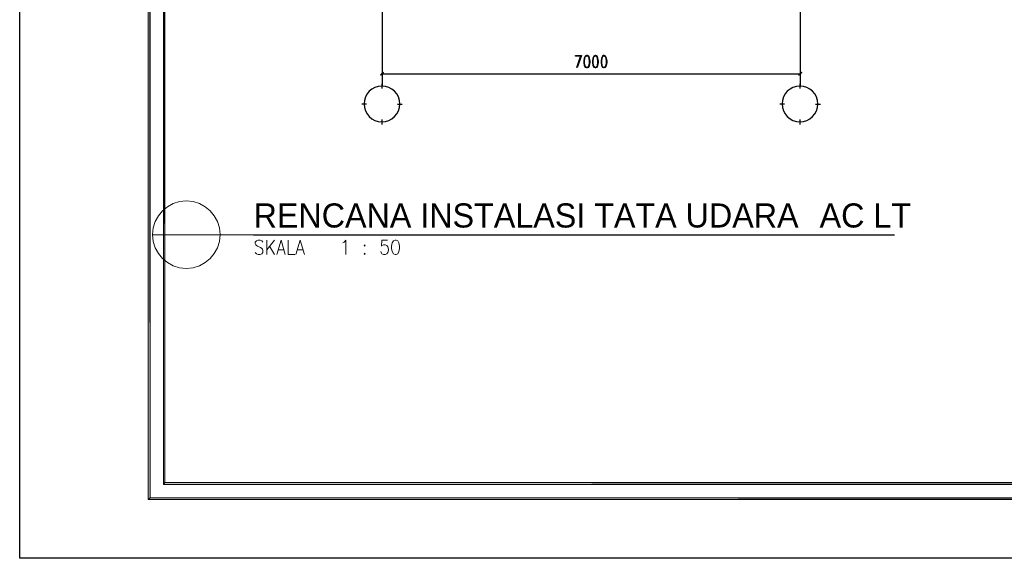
# Model space of a CAD drawing. Header units: millimetres. Extents: x 0 to 420, y 0 to 297.
# Tile 1 of 79: x 0 to 132, y 0 to 72. Entities that reach past the tile are written whole.
import ezdxf

# ---------------------------------------------------------------- set-up
doc = ezdxf.new("R2010")
doc.units = ezdxf.units.MM
for name, color, linetype in [('FILL_000000', 7, 'Continuous'), ('LINE_000000', 7, 'Continuous'), ('TEXT', 7, 'Continuous')]:
    doc.layers.add(name, color=color, linetype=linetype)

msp = doc.modelspace()

# ---------------------------------------------------------------- hatches: boundary and pattern name
at = {"layer": 'FILL_000000'}
h = msp.add_hatch(color=7, dxfattribs=at)
h.dxf.hatch_style = 1
h.paths.add_polyline_path([(17.65, 288.84), (17.4, 289.05), (17.65, 8.09), (17.65, 288.84)])
h = msp.add_hatch(color=7, dxfattribs=at)
h.dxf.hatch_style = 1
h.paths.add_polyline_path([(17.4, 289.05), (17.65, 8.09), (17.4, 7.87), (17.4, 289.05)])
h = msp.add_hatch(color=7, dxfattribs=at)
h.dxf.hatch_style = 1
h.paths.add_polyline_path([(19.64, 286.81), (19.43, 287.06), (19.64, 10.12), (19.64, 286.81)])
h = msp.add_hatch(color=7, dxfattribs=at)
h.dxf.hatch_style = 1
h.paths.add_polyline_path([(19.43, 287.06), (19.64, 10.12), (19.43, 9.86), (19.43, 287.06)])
h = msp.add_hatch(color=7, dxfattribs=at)
h.dxf.hatch_style = 1
h.paths.add_polyline_path([(48.85, 65.02), (48.51, 64.6), (48.47, 64.64), (48.85, 65.02)])
h = msp.add_hatch(color=7, dxfattribs=at)
h.dxf.hatch_style = 1
h.paths.add_polyline_path([(48.89, 64.98), (48.85, 65.02), (48.51, 64.6), (48.89, 64.98)])
h = msp.add_hatch(color=7, dxfattribs=at)
h.dxf.hatch_style = 1
h.paths.add_polyline_path([(104.39, 64.64), (104.44, 64.6), (104.77, 65.02), (104.39, 64.64)])
h = msp.add_hatch(color=7, dxfattribs=at)
h.dxf.hatch_style = 1
h.paths.add_polyline_path([(104.44, 64.6), (104.77, 65.02), (104.82, 64.98), (104.44, 64.6)])
h = msp.add_hatch(color=7, dxfattribs=at)
h.dxf.hatch_style = 1
h.paths.add_polyline_path([(19.64, 10.12), (19.43, 9.86), (363.18, 10.12), (19.64, 10.12)])
h = msp.add_hatch(color=7, dxfattribs=at)
h.dxf.hatch_style = 1
h.paths.add_polyline_path([(19.43, 9.86), (363.18, 10.12), (363.18, 9.86), (19.43, 9.86)])
h = msp.add_hatch(color=7, dxfattribs=at)
h.dxf.hatch_style = 1
h.paths.add_polyline_path([(17.65, 8.09), (17.4, 7.87), (412.07, 8.09), (17.65, 8.09)])
h = msp.add_hatch(color=7, dxfattribs=at)
h.dxf.hatch_style = 1
h.paths.add_polyline_path([(17.4, 7.87), (412.07, 8.09), (412.28, 7.87), (17.4, 7.87)])

# ---------------------------------------------------------------- linework, layer by layer
at = {"layer": 'LINE_000000', "lineweight": 25}
for p, q in [((48.68, 219.63), (48.68, 63.16)), ((104.61, 219.63), (104.61, 63.16)), ((48.68, 68.24), (48.68, 64.22)), ((104.61, 68.24), (104.61, 64.22)), ((48.68, 64.81), (104.61, 64.81)), ((48.68, 62.82), (48.68, 63.46)), ((104.61, 62.82), (104.61, 63.46)), ((46.61, 60.75), (45.97, 60.75)), ((50.76, 60.75), (51.39, 60.75)), ((102.53, 60.75), (101.9, 60.75)), ((106.68, 60.75), (107.32, 60.75)), ((48.68, 58.04), (48.68, 58.67)), ((104.61, 58.04), (104.61, 58.67)), ((31.5, 43.26), (117.22, 43.26))]:
    msp.add_line(p, q, dxfattribs=at)
at = {"layer": 'LINE_000000', "lineweight": 18}
for p, q in [((18.03, 43.26), (31.5, 43.26)), ((33.27, 42.54), (33.27, 40.64)), ((34.29, 42.54), (33.27, 41.27)), ((33.61, 41.74), (34.29, 40.64)), ((34.8, 41.27), (35.52, 41.27)), ((37.38, 41.27), (38.1, 41.27))]:
    msp.add_line(p, q, dxfattribs=at)
at = {"layer": 'LINE_000000', "lineweight": 25}
for points in [[(0.21, 0), (0.21, 296.93), (420.16, 296.93), (420.16, 0), (0.21, 0)], [(76.03, 67.23), (75.86, 67.14), (75.73, 66.89), (75.69, 66.51), (75.69, 66.29), (75.73, 65.91), (75.86, 65.7), (76.03, 65.62), (76.16, 65.62), (76.33, 65.7), (76.41, 65.91), (76.5, 66.29), (76.5, 66.51), (76.41, 66.89), (76.33, 67.14), (76.16, 67.23), (76.03, 67.23)], [(77.17, 67.23), (77, 67.14), (76.88, 66.89), (76.84, 66.51), (76.84, 66.29), (76.88, 65.91), (77, 65.7), (77.17, 65.62), (77.26, 65.62), (77.47, 65.7), (77.55, 65.91), (77.64, 66.29), (77.64, 66.51), (77.55, 66.89), (77.47, 67.14), (77.26, 67.23), (77.17, 67.23)], [(78.32, 67.23), (78.15, 67.14), (78.02, 66.89), (77.98, 66.51), (77.98, 66.29), (78.02, 65.91), (78.15, 65.7), (78.32, 65.62), (78.4, 65.62), (78.57, 65.7), (78.7, 65.91), (78.78, 66.29), (78.78, 66.51), (78.7, 66.89), (78.57, 67.14), (78.4, 67.23), (78.32, 67.23)], [(51.05, 60.77), (51.01, 61.25), (50.87, 61.7), (50.65, 62.11), (50.35, 62.46), (50, 62.75), (49.59, 62.97), (49.14, 63.11), (48.66, 63.16), (48.18, 63.11), (47.73, 62.97), (47.32, 62.75), (46.97, 62.46), (46.68, 62.11), (46.46, 61.7), (46.32, 61.25), (46.27, 60.77), (46.32, 60.29), (46.46, 59.84), (46.68, 59.43), (46.97, 59.08), (47.32, 58.79), (47.73, 58.57), (48.18, 58.43), (48.66, 58.38), (49.14, 58.43), (49.59, 58.57), (50, 58.79), (50.35, 59.08), (50.65, 59.43), (50.87, 59.84), (51.01, 60.29), (51.05, 60.77)], [(106.98, 60.77), (106.93, 61.25), (106.79, 61.7), (106.57, 62.11), (106.28, 62.46), (105.92, 62.75), (105.52, 62.97), (105.07, 63.11), (104.58, 63.16), (104.1, 63.11), (103.65, 62.97), (103.25, 62.75), (102.89, 62.46), (102.6, 62.11), (102.38, 61.7), (102.24, 61.25), (102.19, 60.77), (102.24, 60.29), (102.38, 59.84), (102.6, 59.43), (102.89, 59.08), (103.25, 58.79), (103.65, 58.57), (104.1, 58.43), (104.58, 58.38), (105.07, 58.43), (105.52, 58.57), (105.92, 58.79), (106.28, 59.08), (106.57, 59.43), (106.79, 59.84), (106.93, 60.29), (106.98, 60.77)]]:
    msp.add_lwpolyline(points, close=True, dxfattribs=at)
at = {"layer": 'LINE_000000', "lineweight": 0}
for points in [[(17.65, 288.84), (17.4, 289.05), (17.65, 8.09), (17.65, 288.84)], [(17.4, 289.05), (17.65, 8.09), (17.4, 7.87), (17.4, 289.05)], [(19.64, 286.81), (19.43, 287.06), (19.64, 10.12), (19.64, 286.81)], [(19.43, 287.06), (19.64, 10.12), (19.43, 9.86), (19.43, 287.06)], [(48.85, 65.02), (48.51, 64.6), (48.47, 64.64), (48.85, 65.02)], [(48.89, 64.98), (48.85, 65.02), (48.51, 64.6), (48.89, 64.98)], [(104.39, 64.64), (104.44, 64.6), (104.77, 65.02), (104.39, 64.64)], [(104.44, 64.6), (104.77, 65.02), (104.82, 64.98), (104.44, 64.6)], [(19.64, 10.12), (19.43, 9.86), (363.18, 10.12), (19.64, 10.12)], [(19.43, 9.86), (363.18, 10.12), (363.18, 9.86), (19.43, 9.86)], [(17.65, 8.09), (17.4, 7.87), (412.07, 8.09), (17.65, 8.09)], [(17.4, 7.87), (412.07, 8.09), (412.28, 7.87), (17.4, 7.87)]]:
    msp.add_lwpolyline(points, close=True, dxfattribs=at)
at = {"layer": 'LINE_000000', "lineweight": 25}
for points in [[(75.27, 67.14), (74.55, 67.14), (74.55, 67.23), (75.35, 67.23), (74.76, 65.62), (74.72, 65.62), (75.27, 67.23)], [(75.9, 67.14), (75.78, 66.89), (75.73, 66.51), (75.73, 66.29), (75.78, 65.91), (75.9, 65.7)], [(76.33, 67.06), (76.16, 67.14), (76.03, 67.14), (75.86, 67.06)], [(76.24, 65.7), (76.37, 65.91), (76.41, 66.29), (76.41, 66.51), (76.37, 66.89), (76.24, 67.14)], [(77.05, 67.14), (76.92, 66.89), (76.88, 66.51), (76.88, 66.29), (76.92, 65.91), (77.05, 65.7)], [(77.47, 67.06), (77.26, 67.14), (77.17, 67.14), (77, 67.06)], [(77.39, 65.7), (77.51, 65.91), (77.55, 66.29), (77.55, 66.51), (77.51, 66.89), (77.39, 67.14)], [(78.19, 67.14), (78.06, 66.89), (78.02, 66.51), (78.02, 66.29), (78.06, 65.91), (78.19, 65.7)], [(78.57, 67.06), (78.4, 67.14), (78.32, 67.14), (78.15, 67.06)], [(78.53, 65.7), (78.66, 65.91), (78.7, 66.29), (78.7, 66.51), (78.66, 66.89), (78.53, 67.14)], [(75.86, 65.79), (76.03, 65.7), (76.16, 65.7), (76.33, 65.79)], [(77, 65.79), (77.17, 65.7), (77.26, 65.7), (77.47, 65.79)], [(78.15, 65.79), (78.32, 65.7), (78.4, 65.7), (78.57, 65.79)]]:
    msp.add_lwpolyline(points, dxfattribs=at)
at = {"layer": 'LINE_000000', "lineweight": 18}
for points in [[(27.01, 43.29), (26.92, 44.19), (26.65, 45.04), (26.24, 45.81), (25.69, 46.47), (25.02, 47.02), (24.26, 47.44), (23.41, 47.7), (22.5, 47.79), (21.59, 47.7), (20.75, 47.44), (19.98, 47.02), (19.31, 46.47), (18.76, 45.81), (18.35, 45.04), (18.08, 44.19), (17.99, 43.29), (18.08, 42.38), (18.35, 41.53), (18.76, 40.77), (19.31, 40.1), (19.98, 39.55), (20.75, 39.13), (21.59, 38.87), (22.5, 38.78), (23.41, 38.87), (24.26, 39.13), (25.02, 39.55), (25.69, 40.1), (26.24, 40.77), (26.65, 41.53), (26.92, 42.38), (27.01, 43.29)], [(50.42, 42.54), (50.21, 42.46), (50.04, 42.21), (49.95, 41.74), (49.95, 41.44), (50.04, 41.02), (50.21, 40.72), (50.42, 40.64), (50.55, 40.64), (50.8, 40.72), (50.93, 41.02), (51.01, 41.44), (51.01, 41.74), (50.93, 42.21), (50.8, 42.46), (50.55, 42.54), (50.42, 42.54)], [(46.4, 41.91), (46.44, 41.83), (46.4, 41.74), (46.31, 41.83), (46.4, 41.91)], [(46.4, 40.81), (46.44, 40.72), (46.4, 40.64), (46.31, 40.72), (46.4, 40.81)]]:
    msp.add_lwpolyline(points, close=True, dxfattribs=at)
for points in [[(32.72, 42.29), (32.6, 42.46), (32.39, 42.54), (32.09, 42.54), (31.88, 42.46), (31.71, 42.29), (31.71, 42.12), (31.79, 41.91), (31.88, 41.83), (32, 41.74), (32.43, 41.57), (32.6, 41.44), (32.68, 41.36), (32.72, 41.19), (32.72, 40.89), (32.6, 40.72), (32.39, 40.64), (32.09, 40.64), (31.88, 40.72), (31.71, 40.89)], [(34.59, 40.64), (35.18, 42.54), (35.73, 40.64)], [(36.11, 42.54), (36.11, 40.64), (37, 40.64)], [(37.13, 40.64), (37.72, 42.54), (38.31, 40.64)], [(43.43, 42.21), (43.6, 42.29), (43.82, 42.54), (43.82, 40.64)], [(49.4, 42.54), (48.64, 42.54), (48.6, 41.74), (48.64, 41.83), (48.89, 41.91), (49.11, 41.91), (49.32, 41.83), (49.45, 41.66), (49.53, 41.36), (49.53, 41.19), (49.45, 40.89), (49.32, 40.72), (49.11, 40.64), (48.89, 40.64), (48.64, 40.72), (48.6, 40.81), (48.51, 41.02)]]:
    msp.add_lwpolyline(points, dxfattribs=at)

# ---------------------------------------------------------------- texts
at = {"layer": 'TEXT'}
for s, height, p in [('RENCANA INSTALASI TATA UDARA', 3.2271, (31.5, 44.24)), ('AC LT ', 3.227, (107.21, 44.24))]:
    msp.add_text(s, height=height, dxfattribs=at).set_placement(p)

doc.saveas('drawing.dxf')
